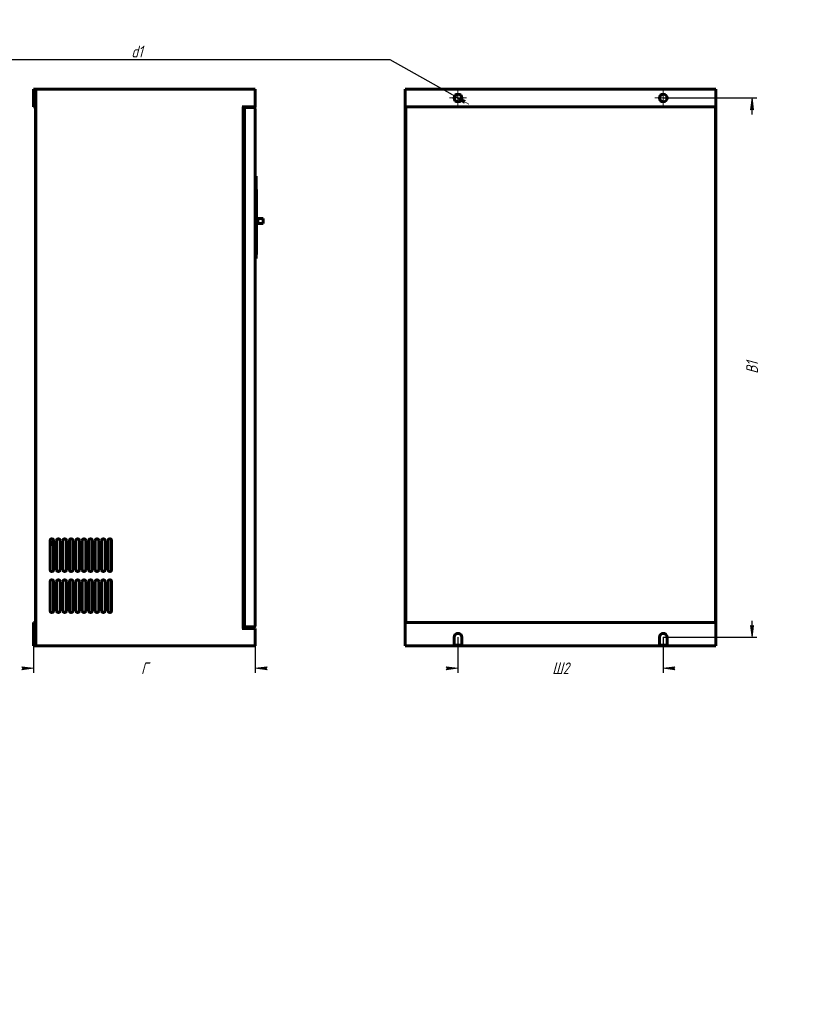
# Model space of a CAD drawing. Header units: millimetres. Extents: x 0 to 594, y 0 to 420.
# Tile 3 of 3: x 262 to 594, y 0 to 420. Entities that reach past the tile are written whole.
import ezdxf

# ---------------------------------------------------------------- set-up
doc = ezdxf.new("R2010")
doc.units = ezdxf.units.MM
for name, pattern in [('K5LT_AXLED', [19.5, 15, -1.5, 1.5, -1.5]), ('K5LT_BASIC', [0]), ('K5LT_THIN', [0])]:
    doc.linetypes.add(name, pattern=pattern)
doc.layers.add('Системный слой', color=7, linetype='Continuous')
doc.styles.add('KDIMTEXTSTYLE', font='GOST_AU.SHX', dxfattribs={"width": 0.96, "oblique": 15, "height": 5})
doc.dimstyles.new('KDIMSTYLE (0.25)', dxfattribs={"dimtxt": 5, "dimasz": 1, "dimexe": 2, "dimexo": 0, "dimgap": 1, "dimtad": 1, "dimlfac": 4, "dimtxsty": 'KDIMTEXTSTYLE', "dimsah": 1, "dimcen": 0, "dimdle": 1, "dimadec": 0, "dimazin": 0, "dimtfac": 0.667, "dimtmove": 0, "dimatfit": 3, "dimfxl": 1, "dimtvp": 1, "dimtolj": 1, "dimtzin": 0, "dimarcsym": 0})

# ---------------------------------------------------------------- blocks, each defined once
blk = doc.blocks.new('KDIMARROW_01')
at = {"layer": 'Системный слой'}
blk.add_hatch(color=0, dxfattribs=at).paths.add_polyline_path([(0, 0), (-5, 0.658262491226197), (-4.5, 5.51091059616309e-16), (-5, -0.6582624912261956)])
at = {"layer": 'Системный слой', "color": 0, "linetype": 'K5LT_THIN', "lineweight": 18}
for p, q in [((-4.5, 5.51091059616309e-16), (-5, 0.658262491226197)), ((-5, 0.658262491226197), (0, 0)), ((0, 0), (-5, -0.6582624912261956)), ((-5, -0.6582624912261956), (-4.5, 5.51091059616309e-16)), ((0, 0), (-1, 0))]:
    blk.add_line(p, q, dxfattribs=at)
blk = doc.blocks.new('U41')
at = {"layer": 'Системный слой', "color": 150, "linetype": 'K5LT_BASIC', "lineweight": 60, "true_color": 0x0080ff}
for p, q in [((450.5318717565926, 153.2309951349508), (447.2818717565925, 153.2309951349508)), ((538.0318717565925, 153.2309951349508), (534.7818717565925, 153.2309951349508))]:
    blk.add_line(p, q, dxfattribs=at)
blk = doc.blocks.new('U42')
at = {"layer": 'Системный слой', "color": 150, "linetype": 'K5LT_BASIC', "lineweight": 60, "true_color": 0x0080ff}
for p, q in [((450.5318717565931, 152.8559951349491), (447.2818717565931, 152.8559951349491)), ((538.0318717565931, 152.855995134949), (534.7818717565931, 152.8559951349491))]:
    blk.add_line(p, q, dxfattribs=at)
blk = doc.blocks.new('U43')
at = {"layer": 'Системный слой', "color": 7, "linetype": 'K5LT_THIN', "lineweight": 18}
for p, q in [((447.2818717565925, 153.3559951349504), (450.5318717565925, 153.3559951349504)), ((534.7818717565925, 153.3559951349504), (538.0318717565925, 153.3559951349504))]:
    blk.add_line(p, q, dxfattribs=at)
blk = doc.blocks.new('U44')
at = {"layer": 'Системный слой', "color": 30, "linetype": 'K5LT_AXLED', "lineweight": 18, "true_color": 0xff8000}
for q in [(445.2818717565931, 386.6059951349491), (448.9068717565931, 390.2309951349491), (452.5318717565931, 386.6059951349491), (448.9068717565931, 382.9809951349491)]:
    blk.add_line((448.9068717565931, 386.6059951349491), q, dxfattribs=at)
blk = doc.blocks.new('U45')
at = {"layer": 'Системный слой', "color": 30, "linetype": 'K5LT_AXLED', "lineweight": 18, "true_color": 0xff8000}
for q in [(532.7818717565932, 386.6059951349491), (536.4068717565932, 390.2309951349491), (540.0318717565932, 386.6059951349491), (536.4068717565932, 382.9809951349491)]:
    blk.add_line((536.4068717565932, 386.6059951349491), q, dxfattribs=at)
blk = doc.blocks.new('KDIMARROW_02')
at = {"layer": 'Системный слой'}
blk.add_hatch(color=0, dxfattribs=at).paths.add_polyline_path([(4.5, -5.51091059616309e-16), (5, 0.6582624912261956), (0, 0), (5, -0.658262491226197)])
at = {"layer": 'Системный слой', "color": 0, "linetype": 'K5LT_THIN', "lineweight": 18}
for p, q in [((0, 0), (-1, 0)), ((5, 0.6582624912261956), (0, 0)), ((0, 0), (5, -0.658262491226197)), ((0, 0), (7, -8.572527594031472e-16)), ((4.5, -5.51091059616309e-16), (5, 0.6582624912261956)), ((5, -0.658262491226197), (4.5, -5.51091059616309e-16))]:
    blk.add_line(p, q, dxfattribs=at)

msp = doc.modelspace()

# ---------------------------------------------------------------- linework, layer by layer
at = {"layer": 'Системный слой', "color": 150, "linetype": 'K5LT_BASIC', "lineweight": 60, "true_color": 0x0080ff}
for p, q in [((267.9738707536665, 382.8559951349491), (267.9738707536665, 390.3559951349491)), ((268.7238707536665, 390.3559951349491), (267.9738707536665, 390.3559951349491)), ((268.7238707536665, 382.8559951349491), (268.7238707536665, 390.3559951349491)), ((269.3488707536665, 390.3559951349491), (268.7238707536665, 390.3559951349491)), ((362.4738707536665, 390.3559951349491), (269.3488707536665, 390.3559951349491)), ((362.4738707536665, 382.8559951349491), (362.4738707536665, 390.3559951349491)), ((362.4738707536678, 389.146845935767), (362.4763707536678, 389.146845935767)), ((362.4738707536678, 388.9349052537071), (362.4763707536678, 388.9349052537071)), ((362.4763707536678, 389.146845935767), (362.4763707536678, 389.1468427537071)), ((362.4763707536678, 389.1468427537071), (362.4763707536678, 389.0406490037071)), ((362.4763707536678, 389.0406490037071), (362.4763707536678, 388.9349052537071)), ((362.4763707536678, 388.9349052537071), (362.4763707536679, 384.3205615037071)), ((426.4068717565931, 390.3559951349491), (426.4068717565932, 382.8559951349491)), ((558.9068717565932, 390.3559951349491), (426.4068717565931, 390.3559951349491)), ((558.9068717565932, 382.8559951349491), (558.9068717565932, 390.3559951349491)), ((268.7238707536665, 382.8559951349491), (267.9738707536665, 382.8559951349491)), ((268.7238707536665, 162.8559951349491), (268.7238707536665, 382.8559951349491)), ((362.4738707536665, 382.8559951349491), (356.8488707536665, 382.8559951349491)), ((357.4738707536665, 382.8559951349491), (357.4738707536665, 160.355995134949)), ((357.4738707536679, 382.730995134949), (357.473870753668, 379.605995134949)), ((357.8488707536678, 382.4809951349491), (362.0488707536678, 382.4809951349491)), ((357.8488707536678, 160.9809951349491), (357.8488707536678, 382.4809951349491)), ((362.0488707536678, 382.4809951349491), (357.8488707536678, 382.4809951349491)), ((362.4738707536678, 384.3205615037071), (362.4763707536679, 384.3205615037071)), ((362.4738707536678, 384.0685128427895), (362.4763707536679, 384.0685128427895)), ((362.4763707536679, 384.3205615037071), (362.4763707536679, 384.2376490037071)), ((362.4763707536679, 384.2376490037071), (362.4763707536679, 384.0691365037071)), ((362.4763707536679, 384.0691365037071), (362.4763707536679, 384.0685128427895)), ((426.4068717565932, 382.8559951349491), (558.9068717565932, 382.8559951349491)), ((426.4068717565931, 162.8559951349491), (426.4068717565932, 382.8559951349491)), ((558.9068717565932, 382.8559951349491), (558.9068717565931, 162.8559951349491)), ((362.4738707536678, 382.0559951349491), (362.4738707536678, 161.4059951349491)), ((362.4738707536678, 353.205995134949), (362.8738707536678, 353.205995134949)), ((362.8738707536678, 353.205995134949), (362.8738707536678, 318.080995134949)), ((357.6988707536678, 352.4809951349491), (357.6988707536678, 343.1059951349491)), ((357.8488707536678, 352.4809951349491), (357.6988707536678, 352.4809951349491)), ((362.8738707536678, 347.6309951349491), (362.9413707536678, 347.6309951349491)), ((362.9413707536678, 347.6309951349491), (362.9413707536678, 319.8809951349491)), ((357.8488707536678, 343.1059951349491), (357.6988707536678, 343.1059951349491)), ((357.6988707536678, 341.5309951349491), (357.6988707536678, 343.1059951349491)), ((357.6988707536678, 341.5309951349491), (357.6988707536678, 325.580995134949)), ((357.6988707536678, 341.5309951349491), (357.8488707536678, 341.5309951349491)), ((357.6988707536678, 335.1059951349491), (357.4738707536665, 335.1059951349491)), ((357.6988707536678, 333.7309951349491), (357.4738707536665, 333.7309951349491)), ((357.6988707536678, 333.3434951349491), (357.4738707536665, 333.3434951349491)), ((362.9413707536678, 335.8809951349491), (363.0413707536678, 335.8809951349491)), ((362.9413707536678, 332.3809951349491), (363.0413707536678, 332.3809951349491)), ((363.0413707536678, 335.8809951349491), (363.0413707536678, 335.6309951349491)), ((363.0413707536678, 335.6309951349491), (363.0413707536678, 332.6309951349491)), ((363.0413707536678, 335.570995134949), (363.5663707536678, 335.2559951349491)), ((363.0413707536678, 332.690995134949), (363.5663707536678, 333.0059951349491)), ((363.0413707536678, 332.6309951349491), (363.0413707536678, 332.3809951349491)), ((363.5663707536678, 335.2559951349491), (363.5663707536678, 333.0059951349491)), ((363.5663707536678, 335.2559951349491), (365.8163707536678, 335.1309951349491)), ((363.5663707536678, 333.0059951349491), (365.8163707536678, 333.1309951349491)), ((365.8163707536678, 335.1309951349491), (365.8163707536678, 333.1309951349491)), ((357.6988707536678, 329.2934951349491), (357.4738707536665, 329.2934951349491)), ((357.6988707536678, 329.0309951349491), (357.4738707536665, 329.0309951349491)), ((357.6988707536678, 327.6559951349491), (357.4738707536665, 327.6559951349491)), ((362.9413707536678, 330.6309951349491), (363.0413707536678, 330.6309951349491)), ((363.0413707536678, 330.6309951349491), (363.0413707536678, 330.3809951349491)), ((363.0413707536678, 330.3809951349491), (363.0413707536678, 327.3809951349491)), ((357.8488707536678, 325.5809951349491), (357.6988707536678, 325.580995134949)), ((357.6988707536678, 324.005995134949), (357.6988707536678, 325.580995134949)), ((357.6988707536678, 324.005995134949), (357.6988707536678, 318.8059951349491)), ((357.6988707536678, 324.005995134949), (357.8488707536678, 324.0059951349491)), ((362.9413707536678, 327.1309951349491), (363.0413707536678, 327.1309951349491)), ((362.9413707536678, 325.3809951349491), (363.0413707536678, 325.3809951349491)), ((363.0413707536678, 327.3809951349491), (363.0413707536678, 327.1309951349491)), ((363.0413707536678, 325.3809951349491), (363.0413707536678, 325.1309951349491)), ((363.0413707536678, 325.1309951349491), (363.0413707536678, 322.1309951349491)), ((362.8738707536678, 319.8809951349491), (362.9413707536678, 319.8809951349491)), ((362.9413707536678, 321.8809951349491), (363.0413707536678, 321.8809951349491)), ((363.0413707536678, 322.1309951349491), (363.0413707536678, 321.8809951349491)), ((357.8488707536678, 318.8059951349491), (357.6988707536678, 318.8059951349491)), ((362.4738707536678, 318.080995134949), (362.8738707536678, 318.080995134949)), ((274.973870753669, 197.8559951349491), (274.973870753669, 185.3559951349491)), ((276.4738707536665, 197.6293968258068), (274.9738707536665, 196.1293968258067)), ((276.473870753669, 185.3559951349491), (276.4738707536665, 197.8559951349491)), ((277.723870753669, 197.8559951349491), (277.723870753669, 185.3559951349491)), ((279.223870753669, 185.3559951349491), (279.223870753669, 197.8559951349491)), ((280.4738707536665, 197.8559951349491), (280.4738707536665, 185.355995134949)), ((281.9738707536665, 185.355995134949), (281.9738707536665, 197.8559951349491)), ((283.2238707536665, 197.8559951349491), (283.2238707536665, 185.355995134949)), ((284.7238707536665, 185.355995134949), (284.7238707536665, 197.8559951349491)), ((285.9738707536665, 197.8559951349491), (285.9738707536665, 185.355995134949)), ((287.4738707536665, 185.355995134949), (287.4738707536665, 197.8559951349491)), ((288.7238707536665, 197.8559951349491), (288.7238707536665, 185.355995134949)), ((290.2238707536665, 185.355995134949), (290.2238707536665, 197.8559951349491)), ((291.4738707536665, 197.8559951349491), (291.4738707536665, 185.355995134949)), ((292.9738707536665, 185.355995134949), (292.9738707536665, 197.8559951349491)), ((294.2238707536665, 197.8559951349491), (294.2238707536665, 185.355995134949)), ((295.7238707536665, 185.355995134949), (295.7238707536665, 197.8559951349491)), ((296.9738707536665, 197.8559951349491), (296.973870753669, 185.3559951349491)), ((298.473870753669, 185.3559951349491), (298.4738707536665, 197.8559951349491)), ((299.7238707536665, 197.8559951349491), (299.7238707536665, 185.355995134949)), ((301.2238707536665, 185.355995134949), (301.2238707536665, 197.8559951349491)), ((276.4738707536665, 197.2758434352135), (274.9738707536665, 195.7758434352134)), ((274.973870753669, 180.3559951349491), (274.973870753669, 167.8559951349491)), ((276.473870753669, 167.8559951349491), (276.473870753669, 180.3559951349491)), ((277.723870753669, 180.3559951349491), (277.723870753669, 167.8559951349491)), ((279.223870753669, 167.8559951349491), (279.223870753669, 180.3559951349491)), ((280.4738707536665, 180.3559951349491), (280.4738707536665, 167.855995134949)), ((281.9738707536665, 167.855995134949), (281.9738707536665, 180.3559951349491)), ((283.2238707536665, 180.3559951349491), (283.2238707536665, 167.855995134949)), ((284.7238707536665, 167.855995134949), (284.7238707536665, 180.3559951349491)), ((285.9738707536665, 180.3559951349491), (285.9738707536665, 167.855995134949)), ((287.4738707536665, 167.855995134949), (287.4738707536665, 180.3559951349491)), ((288.7238707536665, 180.3559951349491), (288.7238707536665, 167.855995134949)), ((290.2238707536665, 167.855995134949), (290.2238707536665, 180.3559951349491)), ((291.4738707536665, 180.3559951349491), (291.4738707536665, 167.855995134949)), ((292.9738707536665, 167.855995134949), (292.9738707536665, 180.3559951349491)), ((294.223870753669, 180.3559951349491), (294.223870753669, 167.8559951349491)), ((295.7238707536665, 167.855995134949), (295.7238707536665, 180.3559951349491)), ((296.9738707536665, 180.3559951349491), (296.973870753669, 167.8559951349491)), ((298.473870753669, 167.8559951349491), (298.4738707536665, 180.3559951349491)), ((299.7238707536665, 180.3559951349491), (299.7238707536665, 167.855995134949)), ((301.2238707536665, 167.855995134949), (301.2238707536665, 180.3559951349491)), ((267.9738707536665, 162.8559951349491), (268.7238707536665, 162.8559951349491)), ((267.9738707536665, 162.8559951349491), (267.9738707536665, 152.8559951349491)), ((268.7238707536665, 162.8559951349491), (268.7238707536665, 152.855995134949)), ((356.8488707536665, 160.3559951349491), (362.4738707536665, 160.3559951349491)), ((357.8488707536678, 160.9809951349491), (362.0488707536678, 160.9809951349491)), ((362.4738707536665, 152.855995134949), (362.4738707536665, 160.3559951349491)), ((426.4068717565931, 162.8559951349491), (558.9068717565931, 162.8559951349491)), ((426.4068717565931, 152.8559951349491), (426.4068717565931, 162.8559951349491)), ((558.9068717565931, 162.8559951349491), (558.9068717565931, 152.855995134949)), ((447.2818717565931, 156.6059951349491), (447.2818717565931, 152.8559951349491)), ((450.5318717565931, 152.8559951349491), (450.5318717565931, 156.6059951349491)), ((534.7818717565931, 156.6059951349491), (534.7818717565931, 152.8559951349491)), ((538.0318717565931, 152.855995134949), (538.0318717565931, 156.6059951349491)), ((267.9738707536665, 152.8559951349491), (268.7238707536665, 152.855995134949)), ((268.7238707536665, 152.855995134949), (269.3488707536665, 152.855995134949)), ((269.3488707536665, 152.855995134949), (362.4738707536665, 152.855995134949)), ((447.2818717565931, 152.8559951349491), (426.4068717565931, 152.8559951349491)), ((534.7818717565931, 152.8559951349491), (450.5318717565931, 152.8559951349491)), ((558.9068717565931, 152.855995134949), (538.0318717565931, 152.855995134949))]:
    msp.add_line(p, q, dxfattribs=at)
at = {"layer": 'Системный слой', "color": 7, "linetype": 'K5LT_THIN', "lineweight": 18}
for p, q in [((269.3488707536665, 390.3559951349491), (269.3488707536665, 152.855995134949)), ((362.4738707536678, 389.1468427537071), (362.4763707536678, 389.1468427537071)), ((362.4738707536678, 389.0406490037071), (362.4763707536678, 389.0406490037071)), ((356.8488707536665, 160.3559951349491), (356.8488707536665, 382.8559951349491)), ((362.0488707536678, 160.9809951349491), (362.0488707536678, 382.4809951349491)), ((362.4738707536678, 384.2376490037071), (362.4763707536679, 384.2376490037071)), ((362.4738707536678, 384.0691365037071), (362.4763707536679, 384.0691365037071)), ((427.0318717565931, 382.8559951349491), (427.0318717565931, 162.8559951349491)), ((558.2818717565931, 162.8559951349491), (558.2818717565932, 382.8559951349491)), ((362.9413707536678, 335.6309951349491), (363.0413707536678, 335.6309951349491)), ((362.9413707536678, 332.6309951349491), (363.0413707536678, 332.6309951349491)), ((362.9413707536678, 330.3809951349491), (363.0413707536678, 330.3809951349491)), ((362.9413707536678, 327.3809951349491), (363.0413707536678, 327.3809951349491)), ((362.9413707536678, 325.1309951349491), (363.0413707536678, 325.1309951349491)), ((362.9413707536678, 322.1309951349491), (363.0413707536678, 322.1309951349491))]:
    msp.add_line(p, q, dxfattribs=at)
at = {"layer": 'Системный слой', "color": 150, "linetype": 'K5LT_BASIC', "lineweight": 60, "true_color": 0x0080ff}
for centre in [(448.9068717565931, 386.6059951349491), (536.4068717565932, 386.6059951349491)]:
    msp.add_circle(centre, 1.625, dxfattribs=at)
for centre, radius, start, end in [((357.5988707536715, 382.730995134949), 0.125, 90.00000000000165, 180.0000000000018), ((362.0488707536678, 382.0559951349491), 0.4249999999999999, 0, 89.99999999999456), ((362.0488707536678, 382.0559951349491), 0.425, 0, 90), ((275.7238707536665, 197.8559951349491), 0.7500000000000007, 0, 180), ((278.4738707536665, 197.8559951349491), 0.7500000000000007, 0, 180), ((281.2238707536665, 197.8559951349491), 0.7500000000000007, 0, 180), ((283.9738707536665, 197.8559951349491), 0.7500000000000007, 0, 180), ((286.7238707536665, 197.8559951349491), 0.7500000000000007, 0, 180), ((289.4738707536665, 197.8559951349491), 0.7500000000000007, 0, 180), ((292.2238707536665, 197.8559951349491), 0.7500000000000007, 0, 180), ((294.9738707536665, 197.8559951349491), 0.7500000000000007, 0, 180), ((297.7238707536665, 197.8559951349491), 0.7500000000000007, 0, 180), ((300.4738707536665, 197.8559951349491), 0.7500000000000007, 0, 180), ((275.7238707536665, 185.355995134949), 0.7500000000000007, 180, 0), ((278.4738707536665, 185.355995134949), 0.7500000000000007, 180, 0), ((281.2238707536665, 185.355995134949), 0.7500000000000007, 180, 0), ((283.9738707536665, 185.355995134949), 0.7500000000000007, 180, 0), ((286.7238707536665, 185.355995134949), 0.7500000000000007, 180, 0), ((289.4738707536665, 185.355995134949), 0.7500000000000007, 180, 0), ((292.2238707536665, 185.355995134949), 0.7500000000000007, 180, 0), ((294.9738707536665, 185.355995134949), 0.7500000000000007, 180, 0), ((297.7238707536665, 185.355995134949), 0.7500000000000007, 180, 0), ((300.4738707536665, 185.355995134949), 0.7500000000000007, 180, 0), ((275.7238707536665, 180.3559951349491), 0.7500000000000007, 0, 180), ((278.4738707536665, 180.3559951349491), 0.7500000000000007, 0, 180), ((281.2238707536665, 180.3559951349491), 0.7500000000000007, 0, 180), ((283.9738707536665, 180.3559951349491), 0.7500000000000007, 0, 180), ((286.7238707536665, 180.3559951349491), 0.7500000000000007, 0, 180), ((289.4738707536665, 180.3559951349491), 0.7500000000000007, 0, 180), ((292.2238707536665, 180.3559951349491), 0.7500000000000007, 0, 180), ((294.9738707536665, 180.3559951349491), 0.7500000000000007, 0, 180), ((297.7238707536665, 180.3559951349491), 0.7500000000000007, 0, 180), ((300.4738707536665, 180.3559951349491), 0.7500000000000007, 0, 180), ((275.7238707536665, 167.855995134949), 0.7500000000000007, 180, 0), ((278.4738707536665, 167.855995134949), 0.7500000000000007, 180, 0), ((281.2238707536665, 167.855995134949), 0.7500000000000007, 180, 0), ((283.9738707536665, 167.855995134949), 0.7500000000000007, 180, 0), ((286.7238707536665, 167.855995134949), 0.7500000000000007, 180, 0), ((289.4738707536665, 167.855995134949), 0.7500000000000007, 180, 0), ((292.2238707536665, 167.855995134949), 0.7500000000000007, 180, 0), ((294.9738707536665, 167.855995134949), 0.7500000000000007, 180, 0), ((297.7238707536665, 167.855995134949), 0.7500000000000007, 180, 0), ((300.4738707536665, 167.855995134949), 0.7500000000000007, 180, 0), ((362.0488707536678, 161.4059951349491), 0.425, 270, 0), ((362.0488707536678, 161.4059951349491), 0.425, 270.0000000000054, 0), ((448.9068717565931, 156.6059951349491), 1.625, 0, 180), ((536.4068717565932, 156.6059951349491), 1.625, 0, 180)]:
    msp.add_arc(centre, radius, start, end, dxfattribs=at)

# ---------------------------------------------------------------- block references
at = {"layer": 'Системный слой'}
for name in ['U44', 'U45', 'U43', 'U41', 'U42']:
    msp.add_blockref(name, (0, 0), dxfattribs=at)

# ---------------------------------------------------------------- dimensions: what is measured, and where the dimension line sits
at = {"layer": 'Системный слой', "color": 7}
msp.add_diameter_dim(center=(448.90687175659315, 386.6059951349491), radius=1.6250000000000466, location=(420.0394727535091, 402.8971087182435), text='\\H5.0;\\W0.965;\\Q15;\\H5.0;\\W0.965;\\Q15;\\Q15;d1', dimstyle='KDIMSTYLE (0.25)', override={"dimtih": 1, "dimtoh": 1, "dimblk1": 'KDIMARROW_02', "dimblk2": 'KDIMARROW_02', "dimclrt": 7, "dimtmove": 1, "dimatfit": 2, "dimtolj": 1}, dxfattribs=at).render()
msp.add_linear_dim(base=(574.3016495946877, 386.6059951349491), p1=(536.4068717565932, 156.6059951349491), p2=(536.4068717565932, 386.6059951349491), angle=90, location=(574.3016495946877, 271.6059951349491), text='\\H5.0;\\W0.965;\\Q15;\\H5.0;\\W0.965;\\Q15;\\Q15;В1', dimstyle='KDIMSTYLE (0.25)', override={"dimexo": 0, "dimblk1": 'KDIMARROW_01', "dimblk2": 'KDIMARROW_01', "dimse1": 0, "dimse2": 0, "dimclrt": 7, "dimtolj": 1}, dxfattribs=at).render()
for base, p1, p2, location, text in [((267.9738707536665, 143.3342226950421), (362.4738707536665, 156.605995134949), (267.9738707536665, 157.8559951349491), (315.2238707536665, 143.3342226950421), '\\H5.0;\\W0.965;\\Q15;\\H5.0;\\W0.965;\\Q15;\\Q15;Г'), ((448.9068717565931, 143.3342226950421), (536.4068717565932, 156.6059951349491), (448.9068717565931, 156.6059951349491), (492.6568717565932, 143.3342226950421), '\\H5.0;\\W0.965;\\Q15;\\H5.0;\\W0.965;\\Q15;\\Q15;Ш2')]:
    msp.add_linear_dim(base=base, p1=p1, p2=p2, location=location, text=text, dimstyle='KDIMSTYLE (0.25)', override={"dimexo": 0, "dimblk1": 'KDIMARROW_01', "dimblk2": 'KDIMARROW_01', "dimse1": 0, "dimse2": 0, "dimclrt": 7, "dimtolj": 1}, dxfattribs=at).render()

doc.saveas('drawing.dxf')
